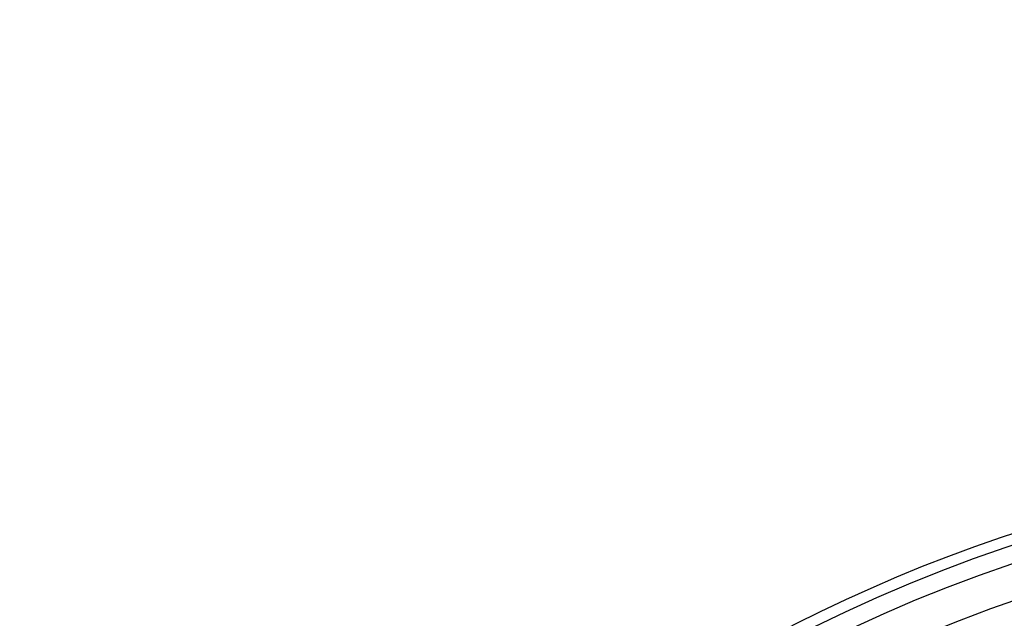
# Model space of a CAD drawing. Header units: millimetres. Extents: x 0 to 297, y 0 to 210.
# Tile 28 of 256: x 147.086 to 147.366, y 91.75 to 91.92. Entities that reach past the tile are written whole.
import ezdxf

# ---------------------------------------------------------------- set-up
doc = ezdxf.new("R2010")
doc.units = ezdxf.units.MM
doc.header["$LTSCALE"] = 16.335
doc.layers.get('0').update_dxf_attribs({"linetype": 'CONTINUOUS'})
doc.layers.add('01_GLOBAL', color=7, linetype='CONTINUOUS')
doc.layers.add('INTFCLR_144815', color=7, linetype='CONTINUOUS')

msp = doc.modelspace()

# ---------------------------------------------------------------- linework, layer by layer
at = {"color": 7, "linetype": 'Continuous'}
msp.add_circle((148.2308034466, 92.1164639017), 1.9, dxfattribs=at)
at = {"color": 9, "linetype": 'Continuous'}
msp.add_arc((148.2308034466, 92.1164639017), 1.8756493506, 182.9674534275, 267.0325465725, dxfattribs=at)
at = {"layer": '01_GLOBAL', "color": 7, "linetype": 'Continuous'}
msp.add_circle((148.2308034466, 92.1164639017), 1.925, dxfattribs=at)
at = {"layer": 'INTFCLR_144815', "color": 6, "linetype": 'Continuous'}
for radius, start, end in [(0.4398395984, 313.9937911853, 154.5150993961), (0.4217045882, 71.6563998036, 156.0440844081), (0.4149257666, 70.9981667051, 162.0018332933)]:
    msp.add_arc((147.5056636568, 91.35632411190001), radius, start, end, dxfattribs=at)
at = {"layer": 'INTFCLR_144815', "color": 9, "linetype": 'Continuous'}
for radius, start, end in [(0.4367478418, 71.617857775, 156.0236179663), (0.4317480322, 71.6178577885, 156.0236179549), (0.4132177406, 70.768222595, 162.2317774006)]:
    msp.add_arc((147.5056636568, 91.35632411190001), radius, start, end, dxfattribs=at)

doc.saveas('drawing.dxf')
